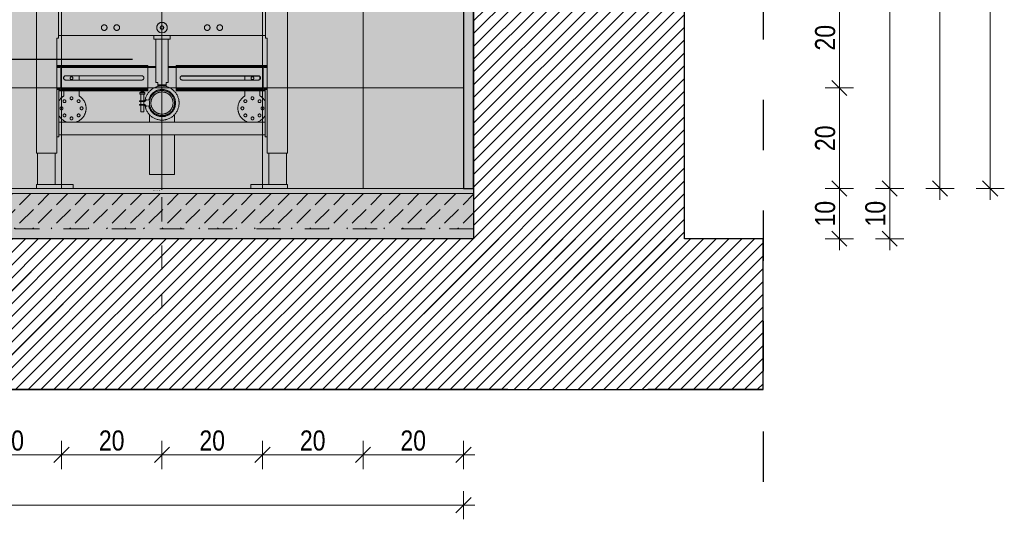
# Model space of a CAD drawing. Header units: millimetres. Extents: x -19885 to 4386, y -353 to 3827.
# Tile 53 of 59: x 2427 to 4386, y -258 to 736. Entities that reach past the tile are written whole.
import ezdxf

# ---------------------------------------------------------------- set-up
doc = ezdxf.new("R2010")
doc.units = ezdxf.units.MM
doc.header["$MEASUREMENT"] = 0
for name, pattern in [('Dashed_line', [750, 500, -250]), ('Przerywana', [96, 48, -48]), ('Przerywana długa', [220, 100, -120]), ('Wipeout_Contour', [1000, 0, -1000])]:
    doc.linetypes.add(name, pattern=pattern)
for name, color, linetype, lineweight in [('0_Nr_pióra__1', 7, 'Continuous', 13), ('0_Nr_pióra__21', 7, 'Continuous', 25), ('0_Nr_pióra__41', 7, 'Continuous', 15), ('0_Nr_pióra__98', 154, 'Continuous', 13), ('KR_INW_Nr_pióra__101', 252, 'Continuous', 5), ('KR_INW_Nr_pióra__21', 7, 'Continuous', 25), ('NAPIS_SODON_Nr_pióra__1', 7, 'Continuous', 13), ('NAPIS_SODON_Nr_pióra__101', 252, 'Continuous', 5), ('NAPIS_SODON_Nr_pióra__162', 7, 'Continuous', 5), ('NAPIS_SODON_Nr_pióra__164', 7, 'Continuous', 5), ('NAPIS_SODON_Nr_pióra__169', 7, 'Continuous', 5), ('NAPIS_SODON_Nr_pióra__180', 7, 'Continuous', 5), ('NAPIS_SODON_Nr_pióra__21', 7, 'Continuous', 25), ('NAPIS_SODON_Nr_pióra__41', 7, 'Continuous', 15)]:
    doc.layers.add(name, color=color, linetype=linetype, lineweight=lineweight)
for name, color, linetype, lineweight, true_color in [('0_Nr_pióra__102', 7, 'Continuous', 5, 0xcccccc), ('0_Nr_pióra__189', 7, 'Continuous', 0, 0xd4d4d4), ('0_Nr_pióra__20', 7, 'Continuous', 13, 0xb00000), ('0_Nr_pióra__61', 7, 'Continuous', 13, 0x6a6a6a), ('KR_INW_Nr_pióra__28', 7, 'Continuous', 25, 0xa80f02), ('PRZBUDOWA_W_KAN_OPIS_Nr_pióra__20', 7, 'Continuous', 13, 0xb00000)]:
    doc.layers.add(name, color=color, linetype=linetype, lineweight=lineweight, true_color=true_color)
doc.layers.add('NAPIS_SODON', color=7, linetype='Continuous')
doc.layers.add('PRZBUDOWA_W_KAN_OPIS', color=7, linetype='Continuous')
doc.styles.add('GENERATED_STYLE_1', font='arial.ttf')
doc.styles.add('GENERATED_STYLE_2', font='txt')
doc.dimstyles.new('GENERATED_STYLE__1', dxfattribs={"dimtxt": 40, "dimasz": 28.5, "dimexe": 0.18, "dimexo": 0, "dimgap": 0.09, "dimtad": 1, "dimdec": 0, "dimlfac": 0.1, "dimzin": 0, "dimdsep": 46, "dimtxsty": 'GENERATED_STYLE_2', "dimblk": 'ARROWHEAD_6', "dimblk1": 'ARROWHEAD_6', "dimblk2": 'ARROWHEAD_6', "dimcen": 0.09, "dimclrd": 256, "dimclre": 256, "dimclrt": 256, "dimadec": 1, "dimazin": 0, "dimtfac": 1, "dimtdec": 4, "dimtmove": 0, "dimatfit": 3, "dimfxl": 0, "dimtolj": 1, "dimtzin": 0, "dimarcsym": 0})
doc.dimstyles.new('GENERATED_STYLE__2', dxfattribs={"dimtxt": 40, "dimasz": 28.5, "dimexe": 0.18, "dimexo": 0, "dimgap": 0.09, "dimtad": 1, "dimtih": 1, "dimtoh": 1, "dimdec": 0, "dimlfac": 0.1, "dimzin": 0, "dimdsep": 46, "dimtxsty": 'GENERATED_STYLE_2', "dimblk": 'ARROWHEAD_6', "dimblk1": 'ARROWHEAD_6', "dimblk2": 'ARROWHEAD_6', "dimcen": 0.09, "dimclrd": 256, "dimclre": 256, "dimclrt": 256, "dimadec": 1, "dimazin": 0, "dimtfac": 1, "dimtdec": 4, "dimtmove": 0, "dimatfit": 3, "dimfxl": 0, "dimtolj": 1, "dimtzin": 0, "dimarcsym": 0})
doc.dimstyles.new('GENERATED_STYLE__4', dxfattribs={"dimtxt": 0.18, "dimasz": 36.48, "dimexe": 0.18, "dimexo": 0.0625, "dimgap": 0.09, "dimtad": 0, "dimtih": 1, "dimtoh": 1, "dimdec": 4, "dimzin": 0, "dimdsep": 46, "dimcen": 0.09, "dimadec": 0, "dimazin": 0, "dimtfac": 1, "dimtdec": 4, "dimtmove": 0, "dimatfit": 3, "dimldrblk": 'ARROWHEAD_5', "dimfxl": 0, "dimtolj": 1, "dimtzin": 0, "dimarcsym": 0})
pattern_1 = [(45, (0, 0), (-12.72792, 12.72792), [])]

# ---------------------------------------------------------------- blocks, each defined once
blk = doc.blocks.new('*X4')
at = {"layer": 'NAPIS_SODON', "linetype": 'Continuous', "lineweight": 0, "true_color": 0x000000}
for points in [[(2516.9, 300), (2666.9, 300), (2666.9, 320), (2516.9, 320)], [(2816.9, 300), (2966.9, 300), (2966.9, 320), (2816.9, 320)], [(3116.9, 300), (3266.9, 300), (3266.9, 320), (3116.9, 320)]]:
    blk.add_hatch(color=18, dxfattribs=at).paths.add_polyline_path(points)
blk = doc.blocks.new('Wypełnienie_2', base_point=(0, 0))
at = {"layer": 'NAPIS_SODON_Nr_pióra__162', "linetype": 'Continuous'}
blk.add_blockref('*X4', (0, 0), dxfattribs=at)
blk = doc.blocks.new('*D16')
at = {"layer": 'PRZBUDOWA_W_KAN_OPIS_Nr_pióra__20', "linetype": 'Continuous'}
for p, q in [((4143.1, 415), (4173.1, 385)), ((4186.2, 400), (4129.9, 400)), ((4158.1, 300), (4158.1, 400)), ((4143.1, 315), (4173.1, 285)), ((4186.2, 300), (4129.9, 300)), ((4158.1, 277.5), (4158.1, 300))]:
    blk.add_line(p, q, dxfattribs=at)
at = {"color": 254, "linetype": 'Wipeout_Contour', "lineweight": 0, "ltscale": 16579.807675}
blk.add_wipeout([(4150.1, 324.4), (4150.1, 375.6), (4110.1, 375.6), (4110.1, 324.4)], dxfattribs=at).dxf.layer = 'PRZBUDOWA_W_KAN_OPIS'
at = {"layer": 'PRZBUDOWA_W_KAN_OPIS_Nr_pióra__20', "insert": (4150.1, 324.4), "char_height": 40, "attachment_point": 7, "rotation": 90, "style": 'GENERATED_STYLE_2'}
blk.add_mtext('\\A1;{\\fArial Narrow|b0|i0|c238|p34;10}', dxfattribs=at)
blk = doc.blocks.new('ARROWHEAD_6')
at = {"color": 0, "linetype": 'Continuous', "lineweight": 0}
for p, q in [((0, 0), (-1, 0)), ((-0.5, -0.5), (0.5, 0.5))]:
    blk.add_line(p, q, dxfattribs=at)
blk = doc.blocks.new('*D18')
at = {"layer": 'PRZBUDOWA_W_KAN_OPIS_Nr_pióra__20', "linetype": 'Continuous'}
for p, q in [((4143.1, 1615), (4173.1, 1585)), ((4186.2, 1600), (4129.9, 1600)), ((4158.1, 400), (4158.1, 1600)), ((4143.1, 415), (4173.1, 385)), ((4186.2, 400), (4129.9, 400))]:
    blk.add_line(p, q, dxfattribs=at)
at = {"color": 254, "linetype": 'Wipeout_Contour', "lineweight": 0, "ltscale": 16998.295644}
blk.add_wipeout([(4150.1, 961.6), (4150.1, 1038.4), (4110.1, 1038.4), (4110.1, 961.6)], dxfattribs=at).dxf.layer = 'PRZBUDOWA_W_KAN_OPIS'
at = {"layer": 'PRZBUDOWA_W_KAN_OPIS_Nr_pióra__20', "insert": (4150.1, 961.6), "char_height": 40, "attachment_point": 7, "rotation": 90, "style": 'GENERATED_STYLE_2'}
blk.add_mtext('\\A1;{\\fArial Narrow|b0|i0|c238|p34;120}', dxfattribs=at)
blk = doc.blocks.new('*D22')
at = {"layer": 'PRZBUDOWA_W_KAN_OPIS_Nr_pióra__20', "linetype": 'Continuous'}
for p, q in [((4043.1, 415), (4073.1, 385)), ((4086.2, 400), (4029.9, 400)), ((4058.1, 300), (4058.1, 400)), ((4043.1, 315), (4073.1, 285)), ((4086.2, 300), (4029.9, 300)), ((4058.1, 277.5), (4058.1, 300))]:
    blk.add_line(p, q, dxfattribs=at)
at = {"color": 254, "linetype": 'Wipeout_Contour', "lineweight": 0, "ltscale": 16181.279192}
blk.add_wipeout([(4050.1, 324.4), (4050.1, 375.6), (4010.1, 375.6), (4010.1, 324.4)], dxfattribs=at).dxf.layer = 'PRZBUDOWA_W_KAN_OPIS'
at = {"layer": 'PRZBUDOWA_W_KAN_OPIS_Nr_pióra__20', "insert": (4050.1, 324.4), "char_height": 40, "attachment_point": 7, "rotation": 90, "style": 'GENERATED_STYLE_2'}
blk.add_mtext('\\A1;{\\fArial Narrow|b0|i0|c238|p34;10}', dxfattribs=at)
blk = doc.blocks.new('*D23')
at = {"layer": 'PRZBUDOWA_W_KAN_OPIS_Nr_pióra__20', "linetype": 'Continuous'}
for p, q in [((4043.1, 615), (4073.1, 585)), ((4058.1, 400), (4058.1, 600)), ((4043.1, 415), (4073.1, 385)), ((4086.2, 400), (4029.9, 400))]:
    blk.add_line(p, q, dxfattribs=at)
at = {"color": 254, "linetype": 'Wipeout_Contour', "lineweight": 0, "ltscale": 16244.190923}
blk.add_wipeout([(4050.1, 474.4), (4050.1, 525.6), (4010.1, 525.6), (4010.1, 474.4)], dxfattribs=at).dxf.layer = 'PRZBUDOWA_W_KAN_OPIS'
at = {"layer": 'PRZBUDOWA_W_KAN_OPIS_Nr_pióra__20', "insert": (4050.1, 474.4), "char_height": 40, "attachment_point": 7, "rotation": 90, "style": 'GENERATED_STYLE_2'}
blk.add_mtext('\\A1;{\\fArial Narrow|b0|i0|c238|p34;20}', dxfattribs=at)
blk = doc.blocks.new('*D24')
at = {"layer": 'PRZBUDOWA_W_KAN_OPIS_Nr_pióra__20', "linetype": 'Continuous'}
for p, q in [((4043.1, 815), (4073.1, 785)), ((4086.2, 800), (4029.9, 800)), ((4058.1, 600), (4058.1, 800)), ((4043.1, 615), (4073.1, 585)), ((4086.2, 600), (4029.9, 600)), ((4058.1, 400), (4058.1, 600))]:
    blk.add_line(p, q, dxfattribs=at)
at = {"color": 254, "linetype": 'Wipeout_Contour', "lineweight": 0, "ltscale": 16361.957313}
blk.add_wipeout([(4050.1, 674.4), (4050.1, 725.6), (4010.1, 725.6), (4010.1, 674.4)], dxfattribs=at).dxf.layer = 'PRZBUDOWA_W_KAN_OPIS'
at = {"layer": 'PRZBUDOWA_W_KAN_OPIS_Nr_pióra__20', "insert": (4050.1, 674.4), "char_height": 40, "attachment_point": 7, "rotation": 90, "style": 'GENERATED_STYLE_2'}
blk.add_mtext('\\A1;{\\fArial Narrow|b0|i0|c238|p34;20}', dxfattribs=at)
blk = doc.blocks.new('*D36')
at = {"layer": 'PRZBUDOWA_W_KAN_OPIS_Nr_pióra__20', "linetype": 'Continuous'}
for p, q in [((4258.1, 3100), (4258.1, 3122.5)), ((4286.2, 3100), (4229.9, 3100)), ((4273.1, 3085), (4243.1, 3115)), ((4258.1, 400), (4258.1, 3100)), ((4243.1, 415), (4273.1, 385)), ((4286.2, 400), (4229.9, 400)), ((4258.1, 377.5), (4258.1, 400))]:
    blk.add_line(p, q, dxfattribs=at)
at = {"color": 254, "linetype": 'Wipeout_Contour', "lineweight": 0, "ltscale": 18311.652079}
blk.add_wipeout([(4250.1, 1711.6), (4250.1, 1788.4), (4210.1, 1788.4), (4210.1, 1711.6)], dxfattribs=at).dxf.layer = 'PRZBUDOWA_W_KAN_OPIS'
at = {"layer": 'PRZBUDOWA_W_KAN_OPIS_Nr_pióra__20', "insert": (4250.1, 1711.6), "char_height": 40, "attachment_point": 7, "rotation": 90, "style": 'GENERATED_STYLE_2'}
blk.add_mtext('\\A1;{\\fArial Narrow|b0|i0|c238|p34;270}', dxfattribs=at)
blk = doc.blocks.new('*D52')
at = {"layer": 'PRZBUDOWA_W_KAN_OPIS_Nr_pióra__20', "linetype": 'Continuous'}
for p, q in [((4343.1, 2615), (4373.1, 2585)), ((4386.2, 2600), (4329.9, 2600)), ((4358.1, 400), (4358.1, 2600)), ((4343.1, 415), (4373.1, 385)), ((4386.2, 400), (4329.9, 400)), ((4358.1, 377.5), (4358.1, 400))]:
    blk.add_line(p, q, dxfattribs=at)
at = {"color": 254, "linetype": 'Wipeout_Contour', "lineweight": 0, "ltscale": 18330.671999}
blk.add_wipeout([(4350.1, 1461.6), (4350.1, 1538.4), (4310.1, 1538.4), (4310.1, 1461.6)], dxfattribs=at).dxf.layer = 'PRZBUDOWA_W_KAN_OPIS'
at = {"layer": 'PRZBUDOWA_W_KAN_OPIS_Nr_pióra__20', "insert": (4350.1, 1461.6), "char_height": 40, "attachment_point": 7, "rotation": 90, "style": 'GENERATED_STYLE_2'}
blk.add_mtext('\\A1;{\\fArial Narrow|b0|i0|c238|p34;220}', dxfattribs=at)
blk = doc.blocks.new('*D60')
at = {"layer": 'PRZBUDOWA_W_KAN_OPIS_Nr_pióra__20', "linetype": 'Continuous'}
for p, q in [((2325.1, -114.8), (2295.1, -144.8)), ((2310.1, -158), (2310.1, -101.7)), ((2525.1, -114.8), (2495.1, -144.8)), ((2510.1, -158), (2510.1, -101.7)), ((2310.1, -129.8), (2510.1, -129.8))]:
    blk.add_line(p, q, dxfattribs=at)
at = {"color": 254, "linetype": 'Wipeout_Contour', "lineweight": 0, "ltscale": 9649.346092}
blk.add_wipeout([(2384.5, -121.8), (2435.7, -121.8), (2435.7, -81.8), (2384.5, -81.8)], dxfattribs=at).dxf.layer = 'PRZBUDOWA_W_KAN_OPIS'
at = {"layer": 'PRZBUDOWA_W_KAN_OPIS_Nr_pióra__20', "insert": (2384.5, -121.8), "char_height": 40, "attachment_point": 7, "style": 'GENERATED_STYLE_2'}
blk.add_mtext('\\A1;{\\fArial Narrow|b0|i0|c238|p34;20}', dxfattribs=at)
blk = doc.blocks.new('*D61')
at = {"layer": 'PRZBUDOWA_W_KAN_OPIS_Nr_pióra__20', "linetype": 'Continuous'}
for p, q in [((2525.1, -114.8), (2495.1, -144.8)), ((2510.1, -158), (2510.1, -101.7)), ((2725.1, -114.8), (2695.1, -144.8)), ((2710.1, -158), (2710.1, -101.7)), ((2510.1, -129.8), (2710.1, -129.8))]:
    blk.add_line(p, q, dxfattribs=at)
at = {"color": 254, "linetype": 'Wipeout_Contour', "lineweight": 0, "ltscale": 10448.661809}
blk.add_wipeout([(2584.5, -121.8), (2635.7, -121.8), (2635.7, -81.8), (2584.5, -81.8)], dxfattribs=at).dxf.layer = 'PRZBUDOWA_W_KAN_OPIS'
at = {"layer": 'PRZBUDOWA_W_KAN_OPIS_Nr_pióra__20', "insert": (2584.5, -121.8), "char_height": 40, "attachment_point": 7, "style": 'GENERATED_STYLE_2'}
blk.add_mtext('\\A1;{\\fArial Narrow|b0|i0|c238|p34;20}', dxfattribs=at)
blk = doc.blocks.new('*D62')
at = {"layer": 'PRZBUDOWA_W_KAN_OPIS_Nr_pióra__20', "linetype": 'Continuous'}
for p, q in [((2725.1, -114.8), (2695.1, -144.8)), ((2710.1, -158), (2710.1, -101.7)), ((2925.1, -114.8), (2895.1, -144.8)), ((2910.1, -158), (2910.1, -101.7)), ((2710.1, -129.8), (2910.1, -129.8))]:
    blk.add_line(p, q, dxfattribs=at)
at = {"color": 254, "linetype": 'Wipeout_Contour', "lineweight": 0, "ltscale": 11248.074848}
blk.add_wipeout([(2784.5, -121.8), (2835.7, -121.8), (2835.7, -81.8), (2784.5, -81.8)], dxfattribs=at).dxf.layer = 'PRZBUDOWA_W_KAN_OPIS'
at = {"layer": 'PRZBUDOWA_W_KAN_OPIS_Nr_pióra__20', "insert": (2784.5, -121.8), "char_height": 40, "attachment_point": 7, "style": 'GENERATED_STYLE_2'}
blk.add_mtext('\\A1;{\\fArial Narrow|b0|i0|c238|p34;20}', dxfattribs=at)
blk = doc.blocks.new('*D63')
at = {"layer": 'PRZBUDOWA_W_KAN_OPIS_Nr_pióra__20', "linetype": 'Continuous'}
for p, q in [((2925.1, -114.8), (2895.1, -144.8)), ((2910.1, -158), (2910.1, -101.7)), ((3125.1, -114.8), (3095.1, -144.8)), ((3110.1, -158), (3110.1, -101.7)), ((2910.1, -129.8), (3110.1, -129.8))]:
    blk.add_line(p, q, dxfattribs=at)
at = {"color": 254, "linetype": 'Wipeout_Contour', "lineweight": 0, "ltscale": 12047.56583}
blk.add_wipeout([(2984.5, -121.8), (3035.7, -121.8), (3035.7, -81.8), (2984.5, -81.8)], dxfattribs=at).dxf.layer = 'PRZBUDOWA_W_KAN_OPIS'
at = {"layer": 'PRZBUDOWA_W_KAN_OPIS_Nr_pióra__20', "insert": (2984.5, -121.8), "char_height": 40, "attachment_point": 7, "style": 'GENERATED_STYLE_2'}
blk.add_mtext('\\A1;{\\fArial Narrow|b0|i0|c238|p34;20}', dxfattribs=at)
blk = doc.blocks.new('*D64')
at = {"layer": 'PRZBUDOWA_W_KAN_OPIS_Nr_pióra__20', "linetype": 'Continuous'}
for p, q in [((3125.1, -114.8), (3095.1, -144.8)), ((3110.1, -158), (3110.1, -101.7)), ((3295.1, -144.8), (3325.1, -114.8)), ((3310.1, -158), (3310.1, -101.7)), ((3110.1, -129.8), (3310.1, -129.8)), ((3310.1, -129.8), (3332.6, -129.8))]:
    blk.add_line(p, q, dxfattribs=at)
at = {"color": 254, "linetype": 'Wipeout_Contour', "lineweight": 0, "ltscale": 12847.120199}
blk.add_wipeout([(3184.5, -121.8), (3235.7, -121.8), (3235.7, -81.8), (3184.5, -81.8)], dxfattribs=at).dxf.layer = 'PRZBUDOWA_W_KAN_OPIS'
at = {"layer": 'PRZBUDOWA_W_KAN_OPIS_Nr_pióra__20', "insert": (3184.5, -121.8), "char_height": 40, "attachment_point": 7, "style": 'GENERATED_STYLE_2'}
blk.add_mtext('\\A1;{\\fArial Narrow|b0|i0|c238|p34;20}', dxfattribs=at)
blk = doc.blocks.new('*D65')
at = {"layer": 'PRZBUDOWA_W_KAN_OPIS_Nr_pióra__20', "linetype": 'Continuous'}
for p, q in [((1125.1, -214.8), (1095.1, -244.8)), ((1110.1, -258), (1110.1, -201.7)), ((3295.1, -244.8), (3325.1, -214.8)), ((3310.1, -258), (3310.1, -201.7)), ((1087.6, -229.8), (1110.1, -229.8)), ((1110.1, -229.8), (3310.1, -229.8)), ((3310.1, -229.8), (3332.6, -229.8))]:
    blk.add_line(p, q, dxfattribs=at)
at = {"color": 254, "linetype": 'Wipeout_Contour', "lineweight": 0, "ltscale": 8877.571601}
blk.add_wipeout([(2171.7, -221.8), (2248.5, -221.8), (2248.5, -181.8), (2171.7, -181.8)], dxfattribs=at).dxf.layer = 'PRZBUDOWA_W_KAN_OPIS'
at = {"layer": 'PRZBUDOWA_W_KAN_OPIS_Nr_pióra__20', "insert": (2171.7, -221.8), "char_height": 40, "attachment_point": 7, "style": 'GENERATED_STYLE_2'}
blk.add_mtext('\\A1;{\\fArial Narrow|b0|i0|c238|p34;220}', dxfattribs=at)
blk = doc.blocks.new('ARROWHEAD_5')
at = {"color": 0, "linetype": 'Continuous', "lineweight": 0}
blk.add_line((0, 0), (-1, 0), dxfattribs=at)
blk.add_solid([(-1, 0.2679), (0, 0), (-1, -0.2679), (-1, 0.2679)], dxfattribs=at)

msp = doc.modelspace()

# ---------------------------------------------------------------- hatches: boundary and pattern name
at = {"layer": '0_Nr_pióra__102', "linetype": 'Continuous', "lineweight": 0, "true_color": 0x333333}
for points in [[(2310.1, 800), (2510.1, 800), (2510.1, 600), (2310.1, 600)], [(2510.1, 800), (2710.1, 800), (2710.1, 600), (2510.1, 600)], [(2710.1, 800), (2910.1, 800), (2910.1, 600), (2710.1, 600)], [(2910.1, 800), (3110.1, 800), (3110.1, 600), (2910.1, 600)], [(3110.1, 800), (3310.1, 800), (3310.1, 600), (3110.1, 600)], [(2310.1, 600), (2510.1, 600), (2510.1, 400), (2310.1, 400)], [(2510.1, 600), (2710.1, 600), (2710.1, 400), (2510.1, 400)], [(2710.1, 600), (2910.1, 600), (2910.1, 400), (2710.1, 400)], [(2910.1, 600), (3110.1, 600), (3110.1, 400), (2910.1, 400)], [(3110.1, 600), (3310.1, 600), (3310.1, 400), (3110.1, 400)]]:
    msp.add_hatch(color=250, dxfattribs=at).paths.add_polyline_path(points)
at = {"layer": '0_Nr_pióra__41', "linetype": 'Continuous', "lineweight": 13}
msp.add_hatch(color=9, dxfattribs=at).paths.add_polyline_path([(3330.1, 2600), (3310.1, 2600), (3310.1, 400), (3330.1, 400)])
at = {"layer": 'KR_INW_Nr_pióra__101', "linetype": 'Continuous'}
h = msp.add_hatch(dxfattribs=at)
h.set_pattern_fill('Cegła_licówka', color=256, style=0, pattern_type=2)
h.set_pattern_definition(pattern_1)
h.paths.add_polyline_path([(538.8, 0), (3677.1, 0), (3906.4, 0), (3906.4, 300), (3750.1, 300), (3750.1, 3100), (3906.4, 3100), (3906.4, 3400), (538.8, 3400), (538.8, 3100), (995, 3100), (1007.5, 3100), (1020, 3100), (1090, 3100), (1102.5, 3100), (1115, 3100), (3330.1, 3100), (3330.1, 300), (1115, 300), (1102.5, 300), (1090, 300), (1020, 300), (1007.5, 300), (995, 300), (538.8, 300)])
at = {"layer": 'NAPIS_SODON_Nr_pióra__101', "linetype": 'Continuous'}
h = msp.add_hatch(dxfattribs=at)
h.set_pattern_fill('Cegła_licówka', color=256, style=0, pattern_type=2)
h.set_pattern_definition(pattern_1)
h.paths.add_polyline_path([(3330.1, 300), (538.8, 300), (538.8, 0), (3906.4, 0), (3906.4, 300), (3750.1, 300)])
at = {"layer": 'NAPIS_SODON_Nr_pióra__164', "linetype": 'Continuous', "lineweight": 0, "true_color": 0xbb9a81}
msp.add_hatch(color=33, dxfattribs=at).paths.add_polyline_path([(538.8, 390), (3330.1, 390), (3330.1, 400), (538.8, 400)])
at = {"layer": 'NAPIS_SODON_Nr_pióra__169', "linetype": 'Continuous'}
h = msp.add_hatch(dxfattribs=at)
h.set_pattern_fill('Beton', color=256, style=0, pattern_type=2)
h.set_pattern_definition([(45, (0, 0), (-36.76955, 36.76955), [39, -13]), (45, (4e-15, 36.77), (-36.76955, 36.76955), [39, -13])])
h.paths.add_polyline_path([(3330.1, 390), (538.8, 390), (538.8, 320), (3330.1, 320)])
at = {"layer": 'NAPIS_SODON_Nr_pióra__180', "linetype": 'Continuous', "lineweight": 0, "true_color": 0xaeaeae}
msp.add_hatch(color=253, dxfattribs=at).paths.add_polyline_path([(3330.1, 400), (538.8, 400), (538.8, 300), (3330.1, 300)])

# ---------------------------------------------------------------- linework, layer by layer
at = {"layer": '0_Nr_pióra__1', "linetype": 'Continuous', "flags": 128}
for points in [[(2310.1, 800), (2510.1, 800), (2510.1, 600), (2310.1, 600)], [(2510.1, 800), (2710.1, 800), (2710.1, 600), (2510.1, 600)], [(2710.1, 800), (2910.1, 800), (2910.1, 600), (2710.1, 600)], [(2910.1, 800), (3110.1, 800), (3110.1, 600), (2910.1, 600)], [(3110.1, 800), (3310.1, 800), (3310.1, 600), (3110.1, 600)], [(2310.1, 600), (2510.1, 600), (2510.1, 400), (2310.1, 400)], [(2510.1, 600), (2710.1, 600), (2710.1, 400), (2510.1, 400)], [(2710.1, 600), (2910.1, 600), (2910.1, 400), (2710.1, 400)], [(2910.1, 600), (3110.1, 600), (3110.1, 400), (2910.1, 400)], [(3110.1, 600), (3310.1, 600), (3310.1, 400), (3110.1, 400)]]:
    msp.add_lwpolyline(points, close=True, dxfattribs=at)
at = {"layer": '0_Nr_pióra__21', "linetype": 'Continuous', "flags": 128}
msp.add_lwpolyline([(3330.1, 2600), (3310.1, 2600), (3310.1, 400), (3330.1, 400)], close=True, dxfattribs=at)
at = {"layer": '0_Nr_pióra__61', "linetype": 'Dashed_line'}
for p, q in [((2460.6, 470), (2460.6, 1378)), ((2959.6, 470), (2959.6, 1378)), ((2504.1, 809), (2504.1, 735.5)), ((2916.1, 735.5), (2916.1, 809)), ((2504.1, 729.5), (2504.1, 735.5)), ((2504.1, 729.5), (2504.1, 710.5)), ((2916.1, 735.5), (2916.1, 729.5)), ((2916.1, 710.5), (2916.1, 729.5)), ((2504.1, 704.5), (2504.1, 710.5)), ((2916.1, 710.5), (2916.1, 704.5)), ((2500.6, 584.1), (2500.6, 699)), ((2500.6, 699), (2504.1, 699)), ((2504.1, 704.5), (2504.1, 699)), ((2916.1, 704), (2504.1, 704)), ((2694.1, 704), (2694.1, 697)), ((2699.1, 697), (2694.1, 697)), ((2697.6, 611), (2697.6, 697)), ((2699.1, 697), (2721.1, 697)), ((2726.1, 697), (2721.1, 697)), ((2722.6, 611), (2722.6, 697)), ((2726.1, 697), (2726.1, 704)), ((2916.1, 699), (2916.1, 704.5)), ((2916.1, 699), (2919.6, 699)), ((2919.6, 584.1), (2919.6, 699)), ((2500.6, 644.5), (2677.1, 644.5)), ((2500.6, 642.5), (2506.6, 642.5)), ((2506.6, 640.5), (2500.6, 640.5)), ((2506.6, 642.5), (2506.6, 640.5)), ((2506.6, 642.5), (2677.1, 642.5)), ((2509.1, 642.5), (2509.1, 640.5)), ((2509.1, 642.5), (2697.6, 642.5)), ((2697.6, 640.5), (2509.1, 640.5)), ((2509.1, 640.5), (2509.1, 638.5)), ((2509.1, 638.5), (2509.1, 598)), ((2682.1, 644.5), (2677.1, 644.5)), ((2677.1, 644.5), (2677.1, 642.5)), ((2681.6, 638.5), (2681.6, 640.5)), ((2681.6, 598), (2681.6, 638.5)), ((2682.1, 642.5), (2682.1, 644.5)), ((2682.1, 598.5), (2682.1, 640.5)), ((2722.6, 642.5), (2911.1, 642.5)), ((2911.1, 640.5), (2722.6, 640.5)), ((2743.1, 644.5), (2738.1, 644.5)), ((2738.1, 644.5), (2738.1, 642.5)), ((2738.1, 640.5), (2738.1, 598.5)), ((2738.6, 640.5), (2738.6, 638.5)), ((2738.6, 638.5), (2738.6, 598)), ((2743.1, 642.5), (2743.1, 644.5)), ((2919.6, 644.5), (2743.1, 644.5)), ((2913.6, 642.5), (2743.1, 642.5)), ((2911.1, 640.5), (2911.1, 642.5)), ((2911.1, 638.5), (2911.1, 640.5)), ((2911.1, 598), (2911.1, 638.5)), ((2913.6, 642.5), (2919.6, 642.5)), ((2913.6, 640.5), (2913.6, 642.5)), ((2919.6, 640.5), (2913.6, 640.5)), ((2515.1, 622.7), (2515.1, 617.3)), ((2516.4, 623.8), (2671, 623.8)), ((2518.4, 624.2), (2669.9, 624.2)), ((2669.9, 615.7), (2518.4, 615.7)), ((2545.1, 615.7), (2545.1, 623.8)), ((2701.6, 611), (2697.6, 611)), ((2701.6, 611), (2701.6, 608)), ((2701.6, 608), (2701.6, 606)), ((2722.6, 611), (2718.6, 611)), ((2718.6, 608), (2718.6, 611)), ((2718.6, 606), (2718.6, 608)), ((2749.2, 623.4), (2904.4, 623.4)), ((2750.4, 624.2), (2901.9, 624.2)), ((2901.9, 615.7), (2750.4, 615.7)), ((2875.1, 623.4), (2875.1, 615.7)), ((2905.1, 617.3), (2905.1, 622.7)), ((2500.6, 598.5), (2506.6, 598.5)), ((2504.6, 597), (2500.6, 597)), ((2504.6, 597), (2504.6, 580)), ((2506.6, 596.5), (2504.6, 596.5)), ((2504.6, 594.5), (2677.1, 594.5)), ((2506.6, 598.5), (2506.6, 596.5)), ((2506.6, 596.5), (2677.1, 596.5)), ((2681.6, 598), (2509.1, 598)), ((2515.1, 589.5), (2515.1, 594.5)), ((2515.1, 589.5), (2515.1, 584.3)), ((2545.1, 594.5), (2545.1, 589.5)), ((2545.1, 584.3), (2545.1, 589.5)), ((2666.1, 590.5), (2676.1, 590.5)), ((2666.1, 587.5), (2666.1, 590.5)), ((2676.1, 587.5), (2676.1, 590.5)), ((2682.1, 596.5), (2677.1, 596.5)), ((2677.1, 596.5), (2677.1, 594.5)), ((2677.1, 594.5), (2682.1, 594.5)), ((2682.1, 596.5), (2682.1, 598.5)), ((2682.1, 594.5), (2682.1, 596.5)), ((2701.6, 606), (2701.6, 604)), ((2701.6, 606), (2718.6, 606)), ((2710.1, 604), (2701.6, 604)), ((2718.6, 604), (2710.1, 604)), ((2718.6, 604), (2718.6, 606)), ((2738.1, 598.5), (2738.1, 596.5)), ((2743.1, 596.5), (2738.1, 596.5)), ((2738.1, 596.5), (2738.1, 594.5)), ((2738.1, 594.5), (2743.1, 594.5)), ((2911.1, 598), (2738.6, 598)), ((2913.6, 596.5), (2743.1, 596.5)), ((2743.1, 594.5), (2743.1, 596.5)), ((2915.6, 594.5), (2743.1, 594.5)), ((2875.1, 589.5), (2875.1, 594.5)), ((2875.1, 589.5), (2875.1, 584.3)), ((2905.1, 594.5), (2905.1, 589.5)), ((2905.1, 584.3), (2905.1, 589.5)), ((2913.6, 598.5), (2919.6, 598.5)), ((2913.6, 596.5), (2913.6, 598.5)), ((2915.6, 596.5), (2913.6, 596.5)), ((2919.6, 597), (2915.6, 597)), ((2915.6, 580), (2915.6, 597)), ((2500.6, 580), (2500.6, 584.1)), ((2500.6, 580), (2500.6, 503)), ((2504.6, 531.9), (2504.6, 580)), ((2665.1, 574.5), (2674.3, 574.5)), ((2665.1, 573), (2665.1, 574.5)), ((2674.3, 573), (2665.1, 573)), ((2666.1, 587.5), (2676.1, 587.5)), ((2668.1, 574.5), (2668.1, 587.5)), ((2668.1, 567), (2668.1, 573)), ((2674.1, 574.5), (2674.1, 587.5)), ((2674.1, 567), (2674.1, 573)), ((2676.8, 577.1), (2683.7, 575.6)), ((2685.1, 570), (2685.1, 559.8)), ((2735.1, 559.8), (2735.1, 570)), ((2915.6, 580), (2915.6, 531.9)), ((2919.6, 584.1), (2919.6, 580)), ((2919.6, 503), (2919.6, 580)), ((2665.1, 567), (2665.1, 565.5)), ((2674.3, 567), (2665.1, 567)), ((2665.1, 565.5), (2674.3, 565.5)), ((2668.1, 552.5), (2668.1, 565.5)), ((2674.1, 552.5), (2668.1, 552.5)), ((2674.1, 552.5), (2674.1, 565.5)), ((2683.7, 564.4), (2676.8, 562.9)), ((2915.6, 532), (2504.6, 532)), ((2504.6, 528), (2504.6, 531.9)), ((2685.1, 547), (2685.1, 532)), ((2735.1, 532), (2735.1, 547)), ((2915.6, 531.9), (2915.6, 528)), ((2504.6, 528), (2504.6, 511)), ((2504.6, 507.1), (2504.6, 511)), ((2915.6, 511), (2915.6, 528)), ((2915.6, 511), (2915.6, 507.1)), ((2500.6, 470), (2500.6, 503)), ((2504.6, 503), (2500.6, 503)), ((2504.6, 503), (2504.6, 507.1)), ((2915.6, 507), (2504.6, 507)), ((2685.1, 428), (2685.1, 507)), ((2735.1, 428), (2735.1, 507)), ((2915.6, 507.1), (2915.6, 503)), ((2919.6, 503), (2915.6, 503)), ((2919.6, 470), (2919.6, 503)), ((2460.6, 470), (2464.1, 470)), ((2462.6, 408), (2462.6, 470)), ((2497.1, 470), (2464.1, 470)), ((2497.1, 470), (2500.6, 470)), ((2497.6, 408), (2497.6, 470)), ((2923.1, 470), (2919.6, 470)), ((2922.6, 408), (2922.6, 470)), ((2923.1, 470), (2956.1, 470)), ((2959.6, 470), (2956.1, 470)), ((2957.6, 408), (2957.6, 470)), ((2685.1, 428), (2735.1, 428)), ((2460.6, 408), (2463.1, 408)), ((2460.6, 400), (2460.6, 408)), ((2460.6, 400), (2463.1, 400)), ((2531.1, 408), (2463.1, 408)), ((2531.1, 400), (2463.1, 400)), ((2531.1, 408), (2533.6, 408)), ((2531.1, 400), (2533.6, 400)), ((2533.6, 400), (2533.6, 408)), ((2710.1, 400), (2707.6, 400)), ((2709.4, 399.3), (2710.8, 400.7)), ((2709.4, 400.7), (2710.8, 399.3)), ((2710.1, 400), (2710.1, 402.5)), ((2710.1, 400), (2712.6, 400)), ((2710.1, 400), (2710.1, 397.5)), ((2889.1, 408), (2886.6, 408)), ((2886.6, 400), (2886.6, 408)), ((2889.1, 400), (2886.6, 400)), ((2889.1, 408), (2957.1, 408)), ((2889.1, 400), (2957.1, 400)), ((2959.6, 408), (2957.1, 408)), ((2959.6, 400), (2957.1, 400)), ((2959.6, 400), (2959.6, 408))]:
    msp.add_line(p, q, dxfattribs=at)
at = {"layer": '0_Nr_pióra__61', "linetype": 'Dashed_line', "flags": 128}
for points in [[(2705.6, 729.5), (2706.5, 729.9), (2710.1, 730.5), (2713.7, 729.9), (2714.6, 729.5)], [(2714.6, 710.5), (2713.7, 710.1), (2710.1, 709.5), (2706.5, 710.1), (2705.6, 710.5)]]:
    msp.add_lwpolyline(points, dxfattribs=at)
at = {"layer": '0_Nr_pióra__61', "linetype": 'Dashed_line'}
for centre, radius in [((2595.1, 720), 5.62), ((2620.1, 720), 5.62), ((2800.1, 720), 5.63), ((2825.1, 720), 5.63), ((2710.1, 720), 3.4), ((2530.1, 619.5), 2.85), ((2890.1, 619.5), 2.85), ((2710.1, 570), 25), ((2710.1, 570), 22), ((2516, 573.6), 2.85), ((2530.1, 579.5), 2.85), ((2544.2, 573.6), 2.85), ((2876, 573.6), 2.85), ((2890.1, 579.5), 2.85), ((2904.2, 573.6), 2.85), ((2510.1, 559.5), 2.85), ((2550.1, 559.5), 2.85), ((2870.1, 559.5), 2.85), ((2910.1, 559.5), 2.85), ((2516, 545.4), 2.85), ((2530.1, 539.5), 2.85), ((2544.2, 545.4), 2.85), ((2876, 545.4), 2.85), ((2890.1, 539.5), 2.85), ((2904.2, 545.4), 2.85)]:
    msp.add_circle(centre, radius, dxfattribs=at)
for centre, radius, start, end in [((2710.1, 720), 10.5, 115.2088, 244.7912), ((2710.1, 720), 10.5, 295.2088, 64.7912), ((2518.4, 620), 4.25, 90, 270), ((2669.9, 620), 4.25, 270, 90), ((2674.6, 622.1), 4, 150.6879, 154.8493), ((2750.4, 620), 4.25, 90, 270), ((2745.6, 621.7), 4, 25.1507, 34.8906), ((2901.9, 620), 4.25, 270, 90), ((2672.2, 582.6), 10, 96.1813, 127.4215), ((2670, 582.6), 10, 52.5785, 83.8187), ((2710.1, 570), 34, 191.9765, 90), ((2710.1, 570), 34, 90, 168.0235), ((2710.1, 570), 27, 191.9705, 168.0295), ((2530.1, 559.5), 29, 121.1474, 151.5593), ((2530.1, 559.5), 29, 288.5086, 58.8526), ((2674.3, 577.6), 3.09, 270, 348.0238), ((2674.3, 577.6), 4.59, 270, 348.016), ((2890.1, 559.5), 29, 121.1474, 251.4914), ((2890.1, 559.5), 29, 28.4407, 58.8526), ((2674.3, 562.4), 4.59, 11.984, 90), ((2674.3, 562.4), 3.09, 11.9762, 90), ((2530.1, 559.5), 29, 208.4407, 251.4914), ((2890.1, 559.5), 29, 288.5086, 331.5593)]:
    msp.add_arc(centre, radius, start, end, dxfattribs=at)
at = {"layer": '0_Nr_pióra__98', "linetype": 'Przerywana'}
msp.add_line((2710.1, 1726.6), (2710.1, 162), dxfattribs=at)
at = {"layer": 'KR_INW_Nr_pióra__21', "linetype": 'Continuous', "flags": 128}
for points in [[(538.8, 0), (3677.1, 0), (3906.4, 0), (3906.4, 300), (3750.1, 300), (3750.1, 3100), (3906.4, 3100), (3906.4, 3400), (538.8, 3400)], [(1020, 3100), (1090, 3100), (1102.5, 3100), (1115, 3100), (3330.1, 3100), (3330.1, 300), (1115, 300), (1102.5, 300), (1090, 300), (1020, 300)]]:
    msp.add_lwpolyline(points, dxfattribs=at)
at = {"layer": 'KR_INW_Nr_pióra__28', "linetype": 'Przerywana długa'}
msp.add_line((3906.4, 3656.4), (3906.4, -257.6), dxfattribs=at)
at = {"layer": 'NAPIS_SODON_Nr_pióra__1', "linetype": 'Przerywana'}
msp.add_line((3906.4, 300), (3906.4, 0), dxfattribs=at)
at = {"layer": 'NAPIS_SODON_Nr_pióra__21', "linetype": 'Continuous'}
for p, q in [((3398.3, 0), (538.8, 0)), ((3906.4, 0), (3677.1, 0))]:
    msp.add_line(p, q, dxfattribs=at)
at = {"layer": 'NAPIS_SODON_Nr_pióra__41', "linetype": 'Continuous'}
msp.add_line((3330.1, 390), (538.8, 390), dxfattribs=at)
at = {"layer": 'NAPIS_SODON_Nr_pióra__41', "linetype": 'Przerywana'}
msp.add_line((3330.1, 320), (538.8, 320), dxfattribs=at)
at = {"layer": 'NAPIS_SODON_Nr_pióra__41', "linetype": 'Continuous', "flags": 128}
msp.add_lwpolyline([(3330.1, 400), (1115, 400), (1102.5, 400), (1090, 400), (1035, 400), (1020, 400), (1007.5, 400), (995, 400), (538.8, 400)], dxfattribs=at)

# ---------------------------------------------------------------- block references
at = {"layer": 'NAPIS_SODON_Nr_pióra__162', "linetype": 'Continuous'}
msp.add_blockref('Wypełnienie_2', (0, 0), dxfattribs=at)

# ---------------------------------------------------------------- texts
at = {"layer": '0_Nr_pióra__189', "linetype": 'Continuous', "char_height": 1.4, "attachment_point": 7, "style": 'GENERATED_STYLE_1'}
for s, insert in [('\\A1;{\\fArial|b0|i0|c238|p38;Geberit Silent Db}', (2691.9, 395.3)), ('\\A1;{\\fArial|b0|i0|c238|p38;DF BI H98 PL}', (2695.3, 389.8))]:
    msp.add_mtext(s, dxfattribs=dict(at, insert=insert))

# ---------------------------------------------------------------- next in the draw order: dimensions: what is measured, and where the dimension line sits
at = {"layer": 'PRZBUDOWA_W_KAN_OPIS', "color": 14, "linetype": 'Continuous', "lineweight": 13, "true_color": 0xb00000}
dim = msp.add_linear_dim(base=(4158.1, 400), p1=(3330.1, 300), p2=(3310.1, 400), angle=90, dimstyle='GENERATED_STYLE__1', dxfattribs=at)
dim.commit()
dim.dimension.update_dxf_attribs({"geometry": '*D16', "text_midpoint": (4130.1, 354.8), "dimtype": 160, "text_rotation": 90})

# ---------------------------------------------------------------- next in the draw order: dimensions: what is measured, and where the dimension line sits
dim = msp.add_linear_dim(base=(4158.1, 1600), p1=(3310.1, 400), p2=(3330.1, 1600), angle=90, dimstyle='GENERATED_STYLE__1', dxfattribs=at)
dim.commit()
dim.dimension.update_dxf_attribs({"geometry": '*D18', "text_midpoint": (4130.1, 1007.1), "dimtype": 160, "text_rotation": 90})

# ---------------------------------------------------------------- next in the draw order: dimensions: what is measured, and where the dimension line sits
dim = msp.add_linear_dim(base=(4058.1, 400), p1=(3330.1, 300), p2=(3310.1, 400), angle=90, dimstyle='GENERATED_STYLE__1', dxfattribs=at)
dim.commit()
dim.dimension.update_dxf_attribs({"geometry": '*D22', "text_midpoint": (4030.1, 354.8), "dimtype": 160, "text_rotation": 90})

# ---------------------------------------------------------------- next in the draw order: dimensions: what is measured, and where the dimension line sits
dim = msp.add_linear_dim(base=(4058.1, 600), p1=(3310.1, 400), p2=(3136.9, 600), angle=90, dimstyle='GENERATED_STYLE__1', dxfattribs=at)
dim.commit()
dim.dimension.update_dxf_attribs({"geometry": '*D23', "text_midpoint": (4030.1, 504.8), "dimtype": 160, "text_rotation": 90})

# ---------------------------------------------------------------- next in the draw order: dimensions: what is measured, and where the dimension line sits
dim = msp.add_linear_dim(base=(4058.1, 800), p1=(3136.9, 600), p2=(3178.6, 800), angle=90, dimstyle='GENERATED_STYLE__1', dxfattribs=at)
dim.commit()
dim.dimension.update_dxf_attribs({"geometry": '*D24', "text_midpoint": (4030.1, 704.8), "dimtype": 160, "text_rotation": 90})

# ---------------------------------------------------------------- next in the draw order: dimensions: what is measured, and where the dimension line sits
dim = msp.add_linear_dim(base=(4258.1, 3100), p1=(3975.6, 400), p2=(3975.6, 3100), angle=90, dimstyle='GENERATED_STYLE__1', dxfattribs=at)
dim.commit()
dim.dimension.update_dxf_attribs({"geometry": '*D36', "text_midpoint": (4230.1, 1757.1), "dimtype": 160, "text_rotation": 90})

# ---------------------------------------------------------------- next in the draw order: dimensions: what is measured, and where the dimension line sits
dim = msp.add_linear_dim(base=(4358.1, 2600), p1=(1310.1, 400), p2=(1310.1, 2600), angle=90, dimstyle='GENERATED_STYLE__1', dxfattribs=at)
dim.commit()
dim.dimension.update_dxf_attribs({"geometry": '*D52', "text_midpoint": (4330.1, 1507.1), "dimtype": 160, "text_rotation": 90})

# ---------------------------------------------------------------- next in the draw order: dimensions: what is measured, and where the dimension line sits
dim = msp.add_linear_dim(base=(2510.1, -129.8), p1=(2310.1, 441.3), p2=(2510.1, 461.7), dimstyle='GENERATED_STYLE__2', dxfattribs=at)
dim.commit()
dim.dimension.update_dxf_attribs({"geometry": '*D60', "text_midpoint": (2414.9, -101.8), "dimtype": 160})

# ---------------------------------------------------------------- next in the draw order: dimensions: what is measured, and where the dimension line sits
dim = msp.add_linear_dim(base=(2710.1, -129.8), p1=(2510.1, 461.7), p2=(2710.1, 500), dimstyle='GENERATED_STYLE__2', dxfattribs=at)
dim.commit()
dim.dimension.update_dxf_attribs({"geometry": '*D61', "text_midpoint": (2614.9, -101.8), "dimtype": 160})

# ---------------------------------------------------------------- next in the draw order: dimensions: what is measured, and where the dimension line sits
dim = msp.add_linear_dim(base=(2910.1, -129.8), p1=(2710.1, 500), p2=(2910.1, 487.2), dimstyle='GENERATED_STYLE__2', dxfattribs=at)
dim.commit()
dim.dimension.update_dxf_attribs({"geometry": '*D62', "text_midpoint": (2814.9, -101.8), "dimtype": 160})

# ---------------------------------------------------------------- next in the draw order: dimensions: what is measured, and where the dimension line sits
dim = msp.add_linear_dim(base=(3110.1, -129.8), p1=(2910.1, 487.2), p2=(3110.1, 600), dimstyle='GENERATED_STYLE__2', dxfattribs=at)
dim.commit()
dim.dimension.update_dxf_attribs({"geometry": '*D63', "text_midpoint": (3014.9, -101.8), "dimtype": 160})

# ---------------------------------------------------------------- next in the draw order: dimensions: what is measured, and where the dimension line sits
dim = msp.add_linear_dim(base=(3310.1, -129.8), p1=(3110.1, 600), p2=(3310.1, 2600), dimstyle='GENERATED_STYLE__2', dxfattribs=at)
dim.commit()
dim.dimension.update_dxf_attribs({"geometry": '*D64', "text_midpoint": (3214.9, -101.8), "dimtype": 160})

# ---------------------------------------------------------------- next in the draw order: dimensions: what is measured, and where the dimension line sits
dim = msp.add_linear_dim(base=(3310.1, -229.8), p1=(1110.1, 2600), p2=(3310.1, 2600), dimstyle='GENERATED_STYLE__2', dxfattribs=at)
dim.commit()
dim.dimension.update_dxf_attribs({"geometry": '*D65', "text_midpoint": (2217.2, -201.8), "dimtype": 160})

# ---------------------------------------------------------------- next in the draw order: leaders
at = {"layer": '0_Nr_pióra__20', "linetype": 'Continuous', "annotation_type": 0, "has_hookline": 1, "hookline_direction": 1, "text_width": 595.5}
msp.add_leader([(2651.1, 656.7), (418.7, 658.4)], dimstyle='GENERATED_STYLE__4', dxfattribs=at)

doc.saveas('drawing.dxf')
